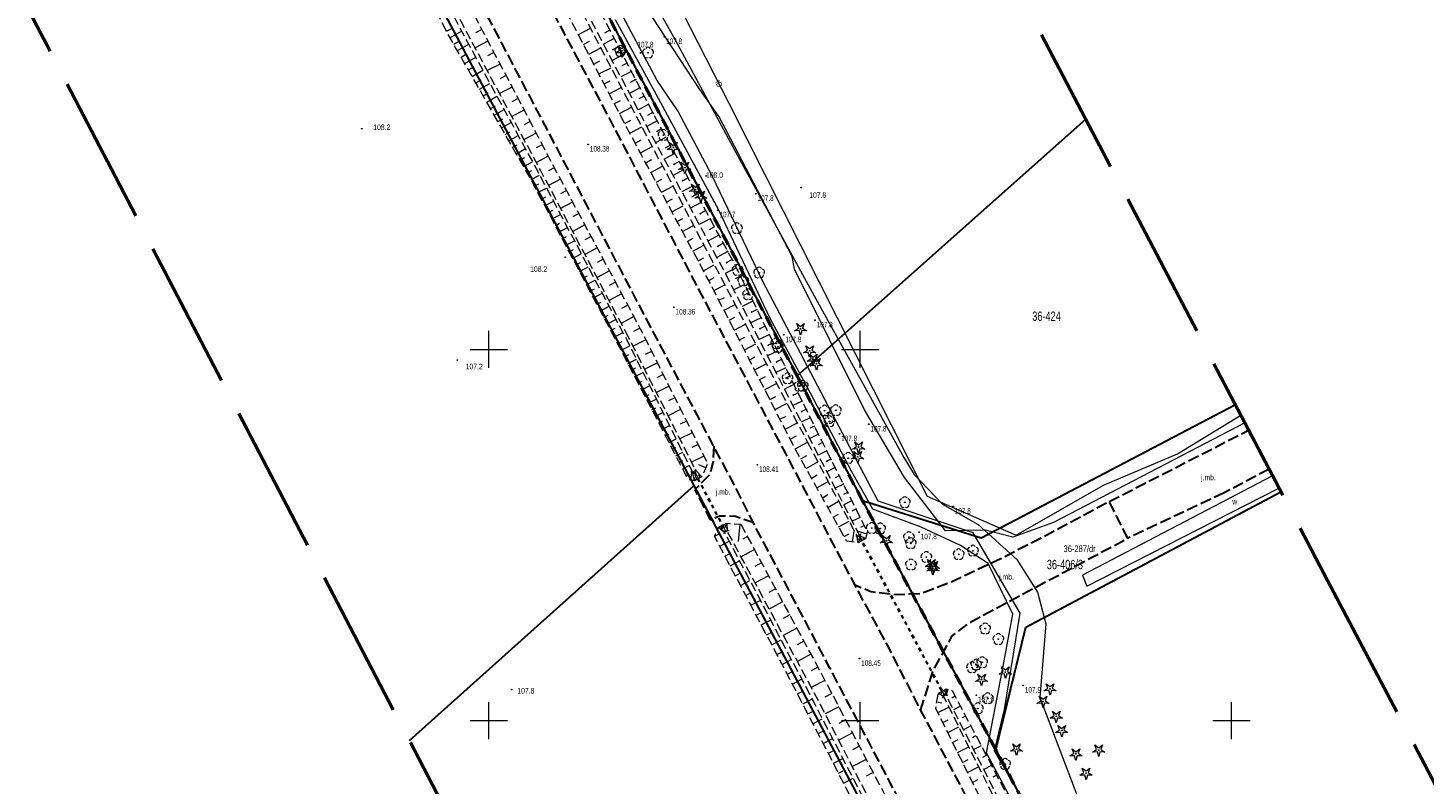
# Model space of a CAD drawing. Header units: metres. Extents: x 7529521 to 7531797, y 5723878 to 5728074.
# Tile 17 of 90: x 7531038 to 7531226, y 5725041 to 5725143. Entities that reach past the tile are written whole.
import ezdxf
from ezdxf.enums import TextEntityAlignment as Align

# ---------------------------------------------------------------- set-up
doc = ezdxf.new("R2010")
doc.units = ezdxf.units.M
for name, pattern in [('2_KTJZ01', [2, 1.5, -0.5]), ('2_PTRW02', [0]), ('4_SUPE_01', [0]), ('4_SUPT_01', [0]), ('GAO', [2.5, 1.5, -1]), ('GDE', [0]), ('GUZ', [1, 0.5, -0.5]), ('L_0_05', [1.75, 1.25, -0.5]), ('L_0_06', [2, 1.5, -0.5]), ('L_0_09', [2.5, 2, -0.5]), ('L_0_7E', [1, 0.5, -0.5])]:
    doc.linetypes.add(name, pattern=pattern)
doc.layers.get('0').update_dxf_attribs({"color": 252})
for name, color, linetype, lineweight in [('Dzialki', 80, 'GDE', 30), ('jezdnia', 252, 'L_0_06', 18), ('k', 252, 'Continuous', 18), ('KTJZ_L_0', 251, '2_KTJZ01', 30), ('Numery_dzialek', 80, 'Continuous', 30), ('Numery_uzytkow', 252, 'Continuous', 9), ('opis', 252, 'Continuous', 18), ('przepust', 252, 'L_0_7E', 35), ('PTRW_E_T_0', 252, 'Continuous', 15), ('PTRW_L_1', 252, 'Continuous', 18), ('RTPW_T_0', 252, 'Continuous', 15), ('skarpa nieumocniona', 252, 'L_0_05', 18), ('skarpa umocniona', 252, 'Continuous', 18), ('skarpa_nieumocniona', 252, 'L_0_05', 18), ('SUPE_L_1', 240, '4_SUPE_01', 18), ('SUPT_E_T_0', 30, 'Continuous', 15), ('SUPT_L_0', 30, '4_SUPT_01', 18), ('Uzytki', 252, 'GUZ', 18), ('wysokosci_naturalne', 7, 'Continuous', 18), ('wysokosci_sztuczne', 7, 'Continuous', 18)]:
    doc.layers.add(name, color=color, linetype=linetype, lineweight=lineweight)
doc.layers.add('EPGPO_L_0', color=7, linetype='GAO', lineweight=50, true_color=0x940094)
doc.layers.add('zakres', color=7, linetype='L_0_09', lineweight=50, true_color=0xff05ff)
doc.styles.get("Standard").update_dxf_attribs({"font": 'arial.ttf'})

# ---------------------------------------------------------------- blocks, each defined once
blk = doc.blocks.new('2_RTPW01')
at = {"linetype": 'Continuous'}
blk.add_circle((0, 0), 0.045, dxfattribs=at)
blk = doc.blocks.new('L_0_7E_1')
at = {"color": 0, "linetype": 'Continuous', "lineweight": 13, "flags": 128}
for points in [[(0, 0), (-0.53, 0.85)], [(0, 0), (-0.53, -0.85)]]:
    blk.add_lwpolyline(points, dxfattribs=at)
blk = doc.blocks.new('L_0_7E_2')
at = {"color": 0, "linetype": 'Continuous', "lineweight": 13, "flags": 128}
for points in [[(0, 0), (-0.53, 0.85)], [(0, 0), (-0.53, -0.85)]]:
    blk.add_lwpolyline(points, dxfattribs=at)
blk = doc.blocks.new('OBOP02_01')
at = {"linetype": 'Continuous', "lineweight": 18}
blk.add_hatch(color=0, dxfattribs=at).paths.add_polyline_path([(0, -0.1, 1), (0, 0.1, 1)])
at = {"color": 0, "linetype": 'Continuous', "lineweight": 18}
blk.add_circle((0, 0), 0.1, dxfattribs=at)
for centre, radius, start, end in [((-0.77, 0.25), 0.7, 101.6336, 222.6627), ((0, 0.8), 0.7, 29.8459, 150.1541), ((0.77, 0.25), 0.7, 317.3373, 78.3664), ((-0.46, -0.64), 0.71, 174.3693, 292.5572), ((0.46, -0.64), 0.71, 247.4428, 5.6307)]:
    blk.add_arc(centre, radius, start, end, dxfattribs=at)
blk = doc.blocks.new('OBOP01_01')
at = {"linetype": 'Continuous', "lineweight": 18}
blk.add_hatch(color=0, dxfattribs=at).paths.add_polyline_path([(0, -0.1, 1), (0, 0.1, 1)])
at = {"color": 0, "linetype": 'Continuous', "lineweight": 18, "flags": 128}
blk.add_lwpolyline([(0, -1.74), (-0.35, -0.48), (-1.65, -0.54), (-0.57, 0.18), (-1.02, 1.4), (0, 0.6), (1.02, 1.4), (0.57, 0.18), (1.65, -0.54), (0.35, -0.48), (0, -1.74)], dxfattribs=at)
at = {"color": 0, "linetype": 'Continuous', "lineweight": 18}
blk.add_circle((0, 0), 0.1, dxfattribs=at)
blk = doc.blocks.new('RTPW01')
at = {"linetype": 'Continuous', "lineweight": 13}
blk.add_hatch(color=0, dxfattribs=at).paths.add_polyline_path([(0, -0.09, 1), (0, 0.09, 1)])
at = {"color": 0, "linetype": 'Continuous', "lineweight": 13}
blk.add_circle((0, 0), 0.0906, dxfattribs=at)
blk = doc.blocks.new('RTPW02')
at = {"linetype": 'Continuous', "lineweight": 13}
blk.add_hatch(color=0, dxfattribs=at).paths.add_polyline_path([(0, -0.09, 1), (0, 0.09, 1)])
at = {"color": 0, "linetype": 'Continuous', "lineweight": 13}
blk.add_circle((0, 0), 0.0906, dxfattribs=at)

msp = doc.modelspace()

# ---------------------------------------------------------------- linework, layer by layer
for p in [(7531116.3, 5725142.98), (7531116.73, 5725140.38), (7531118.61, 5725138.54), (7531119.19, 5725137.43), (7531119.76, 5725136.33), (7531120.34, 5725135.22), (7531121.5, 5725133), (7531122.07, 5725131.89), (7531122.13, 5725131.78), (7531124.93, 5725124.91), (7531126.11, 5725122.7), (7531128.48, 5725118.3), (7531130.84, 5725113.9), (7531131.59, 5725114.3), (7531132.03, 5725111.69), (7531132.18, 5725113.2), (7531135.39, 5725105.03), (7531136.66, 5725104.26), (7531136.51, 5725102.79), (7531137.63, 5725100.56), (7531138.75, 5725098.32), (7531141, 5725093.85), (7531142.18, 5725093.04), (7531142.12, 5725091.62), (7531142.73, 5725091.92), (7531144.77, 5725087.78), (7531144.94, 5725087.44), (7531145.5, 5725086.32), (7531146.06, 5725085.2), (7531145.49, 5725084.92), (7531146.62, 5725084.09), (7531147.18, 5725082.97), (7531147.74, 5725081.85), (7531148.3, 5725080.73), (7531148.87, 5725079.62), (7531149.43, 5725078.5)]:
    msp.add_point(p)
at = {"layer": 'Dzialki'}
for p, q in [((7531064.69, 5725242.91), (7531141.5, 5725096.43)), ((7531127.66, 5725081.67), (7531047.24, 5725233.76)), ((7531180.37, 5725131.02), (7531141.5, 5725096.43)), ((7531141.5, 5725096.43), (7531150.32, 5725079.6)), ((7531200.51, 5725092.55), (7531166.31, 5725074.58)), ((7531089.31, 5725047.32), (7531127.66, 5725081.67)), ((7531200.05, 5724944.61), (7531127.66, 5725081.67)), ((7531166.31, 5725074.58), (7531150.32, 5725079.6)), ((7531150.32, 5725079.6), (7531168.27, 5725046.09)), ((7531172.29, 5725062.58), (7531206.65, 5725080.82)), ((7531168.27, 5725046.09), (7531172.29, 5725062.58)), ((7531168.27, 5725046.09), (7531361.93, 5724678.8))]:
    msp.add_line(p, q, dxfattribs=at)
at = {"layer": 'EPGPO_L_0', "linetype": 'GAO'}
for p, q in [((7531141.5, 5725096.43), (7530897.51, 5725561.74)), ((7531150.32, 5725079.6), (7531141.5, 5725096.43)), ((7531168.27, 5725046.09), (7531150.32, 5725079.6)), ((7531361.93, 5724678.8), (7531168.27, 5725046.09))]:
    msp.add_line(p, q, dxfattribs=at)
at = {"layer": 'jezdnia', "color": 251, "lineweight": 30, "flags": 128}
for points in [[(7531255.05, 5724849.82), (7531250.42, 5724858.49), (7531238.94, 5724880.34), (7531226.79, 5724903.52), (7531215.36, 5724925.25), (7531204.31, 5724946.21), (7531192.02, 5724969.44), (7531180.18, 5724992.04), (7531168.3, 5725014.67), (7531158.51, 5725033.14), (7531145.93, 5725057.08), (7531135.58, 5725076.72), (7531132.73, 5725082.39), (7531130.28, 5725086.95), (7531121.5, 5725103.58), (7531109.92, 5725125.69), (7531099.06, 5725146.38), (7531086.59, 5725170.13), (7531075.31, 5725191.64), (7531063.07, 5725214.86), (7531048.73, 5725242.12), (7531035.91, 5725266.32), (7531022.21, 5725292.28), (7531010.79, 5725314.05), (7530999.01, 5725336.36), (7530986.02, 5725361.03), (7530974.32, 5725383.28), (7530963.64, 5725403.51), (7530951.6, 5725426.36), (7530935.95, 5725456.07), (7530927.31, 5725472.4), (7530915.33, 5725495.11), (7530899.43, 5725525.2), (7530886.85, 5725549.14), (7530883.25, 5725555.9), (7530873.45, 5725574.47)], [(7530883.02, 5725573.55), (7530889.55, 5725560.98), (7530893.68, 5725553.2), (7530906.5, 5725528.93), (7530922, 5725499.57), (7530934.25, 5725476.39), (7530943.12, 5725459.66), (7530958.76, 5725430.02), (7530970.59, 5725407.51), (7530981.39, 5725386.98), (7530993.12, 5725364.8), (7531006.18, 5725339.97), (7531018.01, 5725317.55), (7531029.54, 5725295.72), (7531042.9, 5725270.35), (7531055.75, 5725245.83), (7531070.32, 5725218.35), (7531082.24, 5725195.73), (7531093.92, 5725173.38), (7531105.84, 5725150.67), (7531117.04, 5725129.53), (7531128.29, 5725107.99), (7531139.89, 5725086.05), (7531149.27, 5725068.23), (7531153.62, 5725060.18), (7531158.14, 5725051.38), (7531165.6, 5725037.2), (7531175.41, 5725018.6), (7531187.35, 5724995.74), (7531199.26, 5724973.12), (7531211.84, 5724949.3), (7531222.57, 5724928.86), (7531233.84, 5724907.4), (7531246.09, 5724884.1), (7531257.76, 5724861.91), (7531262.24, 5724853.44)], [(7531130.28, 5725086.95), (7531130.21, 5725084.91), (7531129.76, 5725083.12), (7531127.73, 5725081.12), (7531129.78, 5725077.06), (7531131.08, 5725077.6), (7531133.21, 5725077.54), (7531135.58, 5725076.72)], [(7531158.14, 5725051.38), (7531159.78, 5725056.61), (7531162.37, 5725061.41), (7531164.84, 5725063.28), (7531175.27, 5725068.84), (7531186.03, 5725074.57), (7531183.54, 5725079.51), (7531175.95, 5725075.42), (7531169.18, 5725071.92), (7531162.18, 5725068.61), (7531158.1, 5725067.08), (7531154.49, 5725066.96), (7531151.44, 5725067.36), (7531149.27, 5725068.23)]]:
    msp.add_lwpolyline(points, dxfattribs=at)
at = {"layer": 'k', "linetype": 'Continuous', "lineweight": 18, "flags": 128}
for points in [[(7531100, 5725097.5), (7531100, 5725102.5)], [(7531150, 5725097.5), (7531150, 5725102.5)], [(7531097.5, 5725100), (7531102.5, 5725100)], [(7531147.5, 5725100), (7531152.5, 5725100)], [(7531100, 5725047.5), (7531100, 5725052.5)], [(7531150, 5725047.5), (7531150, 5725052.5)], [(7531200, 5725047.5), (7531200, 5725052.5)], [(7531097.5, 5725050), (7531102.5, 5725050)], [(7531147.5, 5725050), (7531152.5, 5725050)], [(7531197.5, 5725050), (7531202.5, 5725050)]]:
    msp.add_lwpolyline(points, dxfattribs=at)
at = {"layer": 'KTJZ_L_0', "linetype": '2_KTJZ01'}
for p, q in [((7531183.54, 5725079.51), (7531202.3, 5725089.12)), ((7531205.05, 5725083.88), (7531199.01, 5725080.67)), ((7531199.01, 5725080.67), (7531186.03, 5725074.57))]:
    msp.add_line(p, q, dxfattribs=at)
at = {"layer": 'przepust', "color": 24, "lineweight": 35, "flags": 128}
for points in [[(7531127.68, 5725083.47), (7531131.84, 5725075.59)], [(7531149.9, 5725074.79), (7531161.3, 5725053.46)]]:
    msp.add_lwpolyline(points, dxfattribs=at)
at = {"layer": 'PTRW_L_1', "linetype": '2_PTRW02', "lineweight": 0}
for p, q in [((7531205.52, 5725082.98), (7531179.91, 5725069.61)), ((7531180.5, 5725068.09), (7531206.38, 5725081.33)), ((7531179.91, 5725069.61), (7531180.5, 5725068.09))]:
    msp.add_line(p, q, dxfattribs=at)
at = {"layer": 'skarpa nieumocniona', "color": 252, "lineweight": 18, "flags": 128}
for points in [[(7531142.9, 5725087.52), (7531149.55, 5725074.88), (7531149.71, 5725073.97), (7531148.16, 5725074.19), (7531141.2, 5725086.69), (7531129.87, 5725108.78), (7531118.46, 5725130.11), (7531107.39, 5725151.39), (7531095.36, 5725174.01), (7531083.61, 5725196.49), (7531071.56, 5725218.8), (7531057.01, 5725246.72), (7531044.19, 5725271.11), (7531030.97, 5725296.42), (7531019.37, 5725318.31), (7531007.54, 5725340.71), (7530994.47, 5725365.47), (7530982.58, 5725387.65), (7530971.81, 5725408.22), (7530959.96, 5725430.76), (7530944.54, 5725460.14), (7530935.92, 5725477.07), (7530923.1, 5725500.31), (7530908, 5725529.49), (7530894.76, 5725553.95), (7530894.48, 5725556.46), (7530909.53, 5725530.24), (7530924.66, 5725501.51), (7530937.16, 5725477.99), (7530945.97, 5725460.9), (7530961.56, 5725431.31), (7530973.28, 5725408.88), (7530984.31, 5725388.08), (7530995.72, 5725366.21), (7531009.02, 5725341.1), (7531020.55, 5725319), (7531032.49, 5725296.85), (7531045.48, 5725272.05), (7531058.53, 5725247.22), (7531073.23, 5725219.7), (7531085.04, 5725197.57), (7531096.74, 5725175), (7531108.78, 5725152.72), (7531120.1, 5725130.93), (7531131.21, 5725109.76)], [(7531118.84, 5725101.57), (7531106.95, 5725124.15), (7531096.27, 5725144.14), (7531083.57, 5725168.78), (7531072.32, 5725190.08), (7531060.11, 5725213.48), (7531045.58, 5725240.81), (7531033.23, 5725264.88), (7531019.36, 5725291.08), (7531008.14, 5725312.48), (7530996.07, 5725334.95), (7530983.35, 5725359.51), (7530971.11, 5725382.13), (7530960.79, 5725402.2), (7530948.62, 5725425.04), (7530933, 5725454.02), (7530924.39, 5725470.92), (7530912.38, 5725493.43), (7530896.44, 5725523.52), (7530888.04, 5725539.68), (7530881.89, 5725553.8), (7530898.37, 5725524.67), (7530914, 5725494.15), (7530925.74, 5725471.72), (7530934.62, 5725455.05), (7530950.39, 5725425.77), (7530962.26, 5725402.94), (7530973.04, 5725382.81), (7530984.91, 5725360.53), (7530997.78, 5725335.83), (7531009.42, 5725313.41), (7531020.85, 5725291.72), (7531034.61, 5725265.69), (7531047.41, 5725241.54), (7531061.72, 5725214.27), (7531073.99, 5725190.92), (7531085.25, 5725169.51), (7531097.76, 5725145.59), (7531108.48, 5725125.09), (7531120.4, 5725102.78), (7531129.46, 5725084.64), (7531128.69, 5725082.83), (7531127.85, 5725083.74)], [(7530941.35, 5725437.59), (7530948.18, 5725424.72), (7530960.35, 5725402.03), (7530970.62, 5725381.85), (7530982.98, 5725359.4), (7530995.73, 5725334.71), (7531007.56, 5725312.28), (7531018.87, 5725290.66), (7531032.72, 5725264.69), (7531045.05, 5725240.38), (7531059.47, 5725213.29), (7531071.93, 5725189.84), (7531083.15, 5725168.66), (7531095.83, 5725143.79), (7531106.59, 5725123.96), (7531118.57, 5725101.3), (7531127.47, 5725083.39), (7531127.7, 5725082.31), (7531126.86, 5725082.43), (7531117.55, 5725100.41), (7531105.64, 5725122.96), (7531094.37, 5725142.68), (7531081.91, 5725168.02), (7531070.58, 5725189.02), (7531058.05, 5725212.85), (7531043.9, 5725240.35), (7531031.96, 5725263.94), (7531017.36, 5725290.42), (7531006.66, 5725311.85), (7530994.58, 5725334.17), (7530982.04, 5725359.14), (7530969.51, 5725381.62), (7530959.52, 5725401.71), (7530947.07, 5725424.43), (7530943.36, 5725431.3)], [(7531130.92, 5725076.06), (7531131.73, 5725075.38), (7531142.51, 5725054.85), (7531154.81, 5725031.13), (7531164.85, 5725012.82), (7531176.5, 5724990.11), (7531188.63, 5724967.38), (7531200.83, 5724944.27), (7531211.96, 5724923.09), (7531223.39, 5724901.5), (7531235.42, 5724878.16), (7531246.99, 5724856.57), (7531251.43, 5724847.97), (7531249.88, 5724847.07), (7531246.54, 5724854.83), (7531233.87, 5724877.29), (7531221.53, 5724900.93), (7531210.64, 5724922.44), (7531199.29, 5724943.66), (7531186.93, 5724966.4), (7531174.89, 5724989.73), (7531163.48, 5725012.06), (7531153.49, 5725030.5), (7531141.2, 5725054.33), (7531130.39, 5725074.83)], [(7531133.92, 5725076.44), (7531144.78, 5725056.32), (7531157.28, 5725032.46), (7531166.91, 5725014.06), (7531179.1, 5724991.45), (7531190.62, 5724968.9), (7531202.94, 5724945.69), (7531213.82, 5724924.6), (7531225.54, 5724902.84), (7531237.73, 5724879.81), (7531249.04, 5724857.81), (7531253.72, 5724849.22), (7531251.92, 5724848.18), (7531247.37, 5724856.91), (7531235.81, 5724878.54), (7531223.83, 5724901.79), (7531212.57, 5724923.34), (7531201.43, 5724944.61), (7531189.07, 5724967.52), (7531176.87, 5724990.33), (7531165.44, 5725012.99), (7531155.33, 5725031.52), (7531143.06, 5725055.18), (7531132.11, 5725075.5), (7531132.05, 5725076.6)], [(7531265.35, 5724854.67), (7531263.88, 5724853.83), (7531259.01, 5724862.85), (7531247.51, 5724884.88), (7531235.21, 5724908.21), (7531224.12, 5724929.62), (7531213.15, 5724949.98), (7531200.73, 5724973.91), (7531188.83, 5724996.41), (7531176.89, 5725019.33), (7531166.91, 5725038.07), (7531160.18, 5725051.64), (7531160.51, 5725053.67), (7531161.21, 5725053.29), (7531168.42, 5725038.81), (7531178.15, 5725020.06), (7531190.22, 5724997.07), (7531202.08, 5724974.67), (7531214.85, 5724950.61), (7531225.69, 5724930.33), (7531236.84, 5724908.93), (7531248.89, 5724885.69), (7531260.71, 5724863.28)], [(7531249.29, 5724885.87), (7531237.17, 5724909.26), (7531226.34, 5724930.49), (7531215.21, 5724950.84), (7531202.4, 5724974.91), (7531190.57, 5724997.38), (7531178.64, 5725020.21), (7531168.88, 5725039.01), (7531161.52, 5725053.51), (7531161.58, 5725054.28), (7531162.4, 5725054.04), (7531170.11, 5725039.34), (7531180, 5725021.06), (7531191.78, 5724997.95), (7531204.13, 5724975.79), (7531216.02, 5724951.5), (7531229.01, 5724931.16), (7531238.48, 5724909.91), (7531250.27, 5724886.42), (7531263.26, 5724864.62), (7531267.5, 5724855.21), (7531265.79, 5724854.81), (7531261.76, 5724863.8)]]:
    msp.add_lwpolyline(points, close=True, dxfattribs=at)
at = {"layer": 'skarpa nieumocniona', "color": 252, "linetype": 'Continuous', "lineweight": 18, "flags": 128}
for points in [[(7531094.29, 5725142.85), (7531095.1, 5725143.25)], [(7531094.77, 5725141.98), (7531096.33, 5725142.87)], [(7531095.27, 5725141.11), (7531096.04, 5725141.55)], [(7531099.88, 5725141.53), (7531098.15, 5725140.62)], [(7531099.07, 5725143.08), (7531098.2, 5725142.62)], [(7531112.06, 5725142.41), (7531113.7, 5725143.26)], [(7531112.75, 5725141.08), (7531113.57, 5725141.51)], [(7531095.77, 5725140.24), (7531097.29, 5725141.11)], [(7531096.26, 5725139.37), (7531097.01, 5725139.8)], [(7531100.69, 5725139.98), (7531099.84, 5725139.53)], [(7531113.45, 5725139.75), (7531115.08, 5725140.6)], [(7531096.76, 5725138.5), (7531098.24, 5725139.35)], [(7531097.26, 5725137.64), (7531097.99, 5725138.05)], [(7531101.51, 5725138.43), (7531099.8, 5725137.54)], [(7531114.14, 5725138.42), (7531114.95, 5725138.84)], [(7531114.83, 5725137.09), (7531116.46, 5725137.94)], [(7531097.75, 5725136.77), (7531099.19, 5725137.59)], [(7531098.25, 5725135.9), (7531098.96, 5725136.31)], [(7531102.32, 5725136.88), (7531101.47, 5725136.43)], [(7531115.53, 5725135.76), (7531116.34, 5725136.18)], [(7531098.74, 5725135.03), (7531100.15, 5725135.83)], [(7531099.24, 5725134.16), (7531099.93, 5725134.56)], [(7531099.74, 5725133.29), (7531101.1, 5725134.08)], [(7531103.13, 5725135.33), (7531101.45, 5725134.45)], [(7531116.22, 5725134.43), (7531117.84, 5725135.27)], [(7531100.23, 5725132.43), (7531100.91, 5725132.81)], [(7531100.73, 5725131.56), (7531102.06, 5725132.32)], [(7531104.75, 5725132.22), (7531103.1, 5725131.36)], [(7531103.94, 5725133.77), (7531103.11, 5725133.34)], [(7531116.91, 5725133.1), (7531117.72, 5725133.52)], [(7531117.6, 5725131.77), (7531119.23, 5725132.61)], [(7531101.23, 5725130.69), (7531101.88, 5725131.06)], [(7531101.72, 5725129.82), (7531103.01, 5725130.56)], [(7531105.56, 5725130.67), (7531104.74, 5725130.25)], [(7531118.3, 5725130.44), (7531119.11, 5725130.86)], [(7531102.22, 5725128.95), (7531102.85, 5725129.32)], [(7531102.71, 5725128.09), (7531103.97, 5725128.8)], [(7531106.37, 5725129.12), (7531104.75, 5725128.27)], [(7531119, 5725129.11), (7531120.6, 5725129.97)], [(7531103.21, 5725127.22), (7531103.83, 5725127.57)], [(7531103.71, 5725126.35), (7531104.92, 5725127.04)], [(7531107.18, 5725127.57), (7531106.38, 5725127.15)], [(7531119.71, 5725127.79), (7531120.5, 5725128.22)], [(7531120.41, 5725126.47), (7531122, 5725127.31)], [(7531104.2, 5725125.48), (7531104.8, 5725125.82)], [(7531104.7, 5725124.61), (7531105.87, 5725125.28)], [(7531107.99, 5725126.02), (7531106.4, 5725125.19)], [(7531121.12, 5725125.14), (7531121.91, 5725125.56)], [(7531121.83, 5725123.82), (7531123.39, 5725124.66)], [(7531105.2, 5725123.74), (7531105.77, 5725124.07)], [(7531105.69, 5725122.87), (7531106.84, 5725123.48)], [(7531108.81, 5725124.47), (7531108.02, 5725124.05)], [(7531109.64, 5725122.93), (7531108.04, 5725122.08)], [(7531122.54, 5725122.5), (7531123.31, 5725122.91)], [(7531106.16, 5725121.99), (7531106.73, 5725122.3)], [(7531106.62, 5725121.11), (7531107.78, 5725121.72)], [(7531110.46, 5725121.39), (7531109.66, 5725120.96)], [(7531123.24, 5725121.18), (7531124.79, 5725122)], [(7531107.09, 5725120.22), (7531107.67, 5725120.53)], [(7531107.56, 5725119.34), (7531108.71, 5725119.95)], [(7531111.29, 5725119.84), (7531109.67, 5725118.98)], [(7531123.95, 5725119.85), (7531124.72, 5725120.26)], [(7531124.66, 5725118.53), (7531126.18, 5725119.34)], [(7531108.02, 5725118.45), (7531108.6, 5725118.76)], [(7531108.49, 5725117.57), (7531109.65, 5725118.18)], [(7531112.11, 5725118.3), (7531111.3, 5725117.87)], [(7531125.37, 5725117.21), (7531126.12, 5725117.61)], [(7531108.96, 5725116.68), (7531109.54, 5725116.99)], [(7531109.42, 5725115.8), (7531110.58, 5725116.41)], [(7531109.89, 5725114.92), (7531110.47, 5725115.22)], [(7531112.93, 5725116.76), (7531111.31, 5725115.89)], [(7531113.76, 5725115.21), (7531112.94, 5725114.77)], [(7531126.07, 5725115.88), (7531127.57, 5725116.69)], [(7531110.36, 5725114.03), (7531111.52, 5725114.64)], [(7531110.82, 5725113.15), (7531111.4, 5725113.45)], [(7531114.58, 5725113.67), (7531112.94, 5725112.79)], [(7531126.78, 5725114.56), (7531127.53, 5725114.96)], [(7531127.49, 5725113.24), (7531128.97, 5725114.03)], [(7531111.29, 5725112.26), (7531112.45, 5725112.88)], [(7531111.76, 5725111.38), (7531112.34, 5725111.68)], [(7531115.41, 5725112.13), (7531114.58, 5725111.68)], [(7531128.2, 5725111.92), (7531128.93, 5725112.31)], [(7531112.22, 5725110.49), (7531113.39, 5725111.11)], [(7531112.69, 5725109.61), (7531113.27, 5725109.92)], [(7531116.23, 5725110.58), (7531114.57, 5725109.69)], [(7531128.9, 5725110.59), (7531130.36, 5725111.37)], [(7531129.61, 5725109.27), (7531130.33, 5725109.66)], [(7531113.16, 5725108.72), (7531114.32, 5725109.34)], [(7531113.62, 5725107.84), (7531114.21, 5725108.15)], [(7531117.06, 5725109.04), (7531116.22, 5725108.59)], [(7531130.3, 5725107.94), (7531131.77, 5725108.69)], [(7531114.09, 5725106.96), (7531115.25, 5725107.57)], [(7531114.56, 5725106.07), (7531115.14, 5725106.38)], [(7531115.03, 5725105.19), (7531116.19, 5725105.8)], [(7531117.88, 5725107.5), (7531116.2, 5725106.6)], [(7531118.71, 5725105.95), (7531117.86, 5725105.5)], [(7531130.99, 5725106.61), (7531131.73, 5725106.99)], [(7531131.67, 5725105.27), (7531133.17, 5725106.04)], [(7531115.49, 5725104.3), (7531116.07, 5725104.61)], [(7531115.96, 5725103.42), (7531117.12, 5725104.03)], [(7531119.53, 5725104.41), (7531117.83, 5725103.5)], [(7531132.36, 5725103.94), (7531133.11, 5725104.32)], [(7531116.43, 5725102.53), (7531117.01, 5725102.84)], [(7531116.89, 5725101.65), (7531118.06, 5725102.27)], [(7531120.36, 5725102.86), (7531119.5, 5725102.41)], [(7531133.04, 5725102.6), (7531134.56, 5725103.38)], [(7531117.36, 5725100.77), (7531117.94, 5725101.07)], [(7531117.82, 5725099.88), (7531118.98, 5725100.48)], [(7531121.14, 5725101.3), (7531119.42, 5725100.44)], [(7531133.73, 5725101.27), (7531134.49, 5725101.66)], [(7531134.41, 5725099.93), (7531135.96, 5725100.73)], [(7531118.28, 5725098.99), (7531118.85, 5725099.29)], [(7531118.74, 5725098.1), (7531119.87, 5725098.69)], [(7531121.92, 5725099.73), (7531121.07, 5725099.31)], [(7531135.09, 5725098.6), (7531135.88, 5725099)], [(7531119.2, 5725097.22), (7531119.76, 5725097.5)], [(7531119.66, 5725096.33), (7531120.76, 5725096.9)], [(7531122.71, 5725098.17), (7531121, 5725097.32)], [(7531123.49, 5725096.6), (7531122.64, 5725096.18)], [(7531135.78, 5725097.26), (7531137.35, 5725098.07)], [(7531120.12, 5725095.44), (7531120.66, 5725095.72)], [(7531120.58, 5725094.55), (7531121.65, 5725095.1)], [(7531124.27, 5725095.04), (7531122.57, 5725094.19)], [(7531136.46, 5725095.93), (7531137.26, 5725096.34)], [(7531137.15, 5725094.59), (7531138.75, 5725095.42)], [(7531121.04, 5725093.66), (7531121.57, 5725093.94)], [(7531121.5, 5725092.78), (7531122.54, 5725093.31)], [(7531125.05, 5725093.47), (7531124.21, 5725093.05)], [(7531137.83, 5725093.26), (7531138.64, 5725093.67)], [(7531138.52, 5725091.92), (7531140.15, 5725092.76)], [(7531121.96, 5725091.89), (7531122.47, 5725092.15)], [(7531122.42, 5725091), (7531123.43, 5725091.52)], [(7531125.83, 5725091.91), (7531124.15, 5725091.07)], [(7531139.2, 5725090.59), (7531140.02, 5725091.01)], [(7531122.88, 5725090.11), (7531123.38, 5725090.37)], [(7531123.34, 5725089.22), (7531124.32, 5725089.73)], [(7531126.61, 5725090.34), (7531125.78, 5725089.92)], [(7531139.89, 5725089.25), (7531141.54, 5725090.1)], [(7531123.8, 5725088.34), (7531124.28, 5725088.59)], [(7531124.26, 5725087.45), (7531125.21, 5725087.94)], [(7531127.4, 5725088.77), (7531125.73, 5725087.94)], [(7531128.18, 5725087.21), (7531127.35, 5725086.8)], [(7531140.57, 5725087.92), (7531141.41, 5725088.35)], [(7531141.26, 5725086.59), (7531142.91, 5725087.51)], [(7531124.72, 5725086.56), (7531125.19, 5725086.8)], [(7531125.18, 5725085.67), (7531126.1, 5725086.15)], [(7531128.96, 5725085.64), (7531127.37, 5725084.85)], [(7531141.99, 5725085.28), (7531142.8, 5725085.73)], [(7531125.64, 5725084.78), (7531126.09, 5725085.02)], [(7531126.1, 5725083.9), (7531126.99, 5725084.36)], [(7531127.2, 5725082.38), (7531127.35, 5725083.42)], [(7531129.21, 5725084.06), (7531128.29, 5725084.46)], [(7531142.72, 5725083.97), (7531144.31, 5725084.85)], [(7531126.56, 5725083.01), (7531126.95, 5725083.21)], [(7531143.45, 5725082.66), (7531144.23, 5725083.09)], [(7531144.18, 5725081.34), (7531145.7, 5725082.19)], [(7531144.91, 5725080.03), (7531145.65, 5725080.45)], [(7531145.64, 5725078.72), (7531147.1, 5725079.54)], [(7531146.37, 5725077.41), (7531147.08, 5725077.81)], [(7531133.79, 5725076.45), (7531133.59, 5725074.13)], [(7531147.1, 5725076.1), (7531148.5, 5725076.88)], [(7531130.39, 5725074.83), (7531131, 5725075.15)], [(7531131.09, 5725073.5), (7531132.36, 5725074.17)], [(7531134.81, 5725074.79), (7531134.2, 5725074.46)], [(7531147.83, 5725074.79), (7531148.5, 5725075.17)], [(7531148.96, 5725074.08), (7531149.17, 5725075.54)], [(7531131.79, 5725072.17), (7531132.43, 5725072.51)], [(7531135.76, 5725073.03), (7531133.96, 5725072.06)], [(7531132.49, 5725070.85), (7531133.76, 5725071.51)], [(7531136.71, 5725071.27), (7531135.81, 5725070.78)], [(7531133.19, 5725069.52), (7531133.82, 5725069.85)], [(7531133.89, 5725068.19), (7531135.15, 5725068.86)], [(7531137.66, 5725069.51), (7531135.86, 5725068.54)], [(7531134.59, 5725066.87), (7531135.22, 5725067.2)], [(7531138.61, 5725067.75), (7531137.71, 5725067.26)], [(7531135.29, 5725065.54), (7531136.55, 5725066.2)], [(7531135.99, 5725064.21), (7531136.62, 5725064.54)], [(7531139.56, 5725065.99), (7531137.76, 5725065.01)], [(7531136.69, 5725062.89), (7531137.94, 5725063.55)], [(7531140.51, 5725064.23), (7531139.61, 5725063.74)], [(7531137.39, 5725061.56), (7531138.01, 5725061.89)], [(7531138.09, 5725060.23), (7531139.33, 5725060.89)], [(7531141.46, 5725062.47), (7531139.65, 5725061.49)], [(7531142.41, 5725060.71), (7531141.51, 5725060.22)], [(7531138.79, 5725058.9), (7531139.41, 5725059.23)], [(7531143.36, 5725058.95), (7531141.55, 5725057.97)], [(7531139.48, 5725057.58), (7531140.73, 5725058.23)], [(7531144.31, 5725057.19), (7531143.41, 5725056.7)], [(7531140.18, 5725056.25), (7531140.81, 5725056.58)], [(7531140.88, 5725054.92), (7531142.12, 5725055.58)], [(7531145.25, 5725055.42), (7531143.42, 5725054.47)], [(7531141.58, 5725053.59), (7531142.2, 5725053.92)], [(7531146.18, 5725053.65), (7531145.26, 5725053.17)], [(7531161.79, 5725054.22), (7531161.56, 5725053.42)], [(7531162.8, 5725053.28), (7531162.34, 5725053.03)], [(7531142.26, 5725052.26), (7531143.51, 5725052.91)], [(7531147.11, 5725051.88), (7531145.27, 5725050.92)], [(7531160.32, 5725052.52), (7531161.01, 5725052.41)], [(7531160.45, 5725051.1), (7531161.93, 5725051.83)], [(7531163.5, 5725051.95), (7531162.56, 5725051.45)], [(7531142.95, 5725050.93), (7531143.58, 5725051.25)], [(7531143.64, 5725049.59), (7531144.9, 5725050.24)], [(7531148.04, 5725050.11), (7531147.11, 5725049.63)], [(7531161.11, 5725049.75), (7531161.86, 5725050.12)], [(7531164.2, 5725050.62), (7531163.72, 5725050.37)], [(7531144.33, 5725048.26), (7531144.96, 5725048.59)], [(7531145.01, 5725046.93), (7531146.28, 5725047.58)], [(7531148.96, 5725048.34), (7531147.11, 5725047.37)], [(7531161.78, 5725048.41), (7531163.27, 5725049.15)], [(7531164.89, 5725049.29), (7531163.92, 5725048.78)], [(7531165.59, 5725047.96), (7531165.1, 5725047.7)], [(7531145.7, 5725045.59), (7531146.33, 5725045.92)], [(7531149.89, 5725046.57), (7531148.96, 5725046.08)], [(7531162.45, 5725047.07), (7531163.19, 5725047.44)], [(7531163.11, 5725045.72), (7531164.61, 5725046.46)], [(7531166.29, 5725046.63), (7531165.28, 5725046.1)], [(7531146.39, 5725044.26), (7531147.66, 5725044.92)], [(7531150.82, 5725044.79), (7531148.95, 5725043.82)], [(7531163.78, 5725044.38), (7531164.53, 5725044.75)], [(7531164.44, 5725043.03), (7531165.95, 5725043.78)], [(7531166.98, 5725045.3), (7531166.47, 5725045.04)], [(7531167.68, 5725043.98), (7531166.64, 5725043.43)], [(7531147.08, 5725042.93), (7531147.71, 5725043.26)], [(7531147.76, 5725041.6), (7531149.04, 5725042.25)], [(7531151.75, 5725043.02), (7531150.81, 5725042.53)], [(7531165.11, 5725041.69), (7531165.86, 5725042.06)], [(7531168.38, 5725042.65), (7531167.85, 5725042.37)]]:
    msp.add_lwpolyline(points, dxfattribs=at)
at = {"layer": 'skarpa umocniona', "linetype": 'Continuous', "lineweight": 18, "flags": 128}
for points in [[(7531128.69, 5725082.83), (7531127.7, 5725082.31), (7531127.47, 5725083.39), (7531127.85, 5725083.74)], [(7531132.11, 5725075.5), (7531131.73, 5725075.38), (7531130.92, 5725076.06), (7531132.05, 5725076.6)], [(7531150.74, 5725074.53), (7531149.71, 5725073.97), (7531149.55, 5725074.88), (7531149.91, 5725074.93)], [(7531161.52, 5725053.51), (7531161.21, 5725053.29), (7531160.51, 5725053.67), (7531161.58, 5725054.28)]]:
    msp.add_lwpolyline(points, close=True, dxfattribs=at)
for points in [[(7531128.25, 5725082.6), (7531127.72, 5725083.62)], [(7531127.81, 5725082.37), (7531127.61, 5725082.76)], [(7531128.03, 5725082.49), (7531127.78, 5725082.96)], [(7531128.47, 5725082.72), (7531128.26, 5725083.12)], [(7531131.03, 5725076.11), (7531131.15, 5725075.86)], [(7531131.26, 5725076.22), (7531131.44, 5725075.84)], [(7531131.48, 5725076.33), (7531131.91, 5725075.44)], [(7531131.71, 5725076.44), (7531131.9, 5725076.03)], [(7531131.93, 5725076.55), (7531132.06, 5725076.28)], [(7531149.82, 5725074.03), (7531149.64, 5725074.35)], [(7531150.04, 5725074.15), (7531149.84, 5725074.52)], [(7531150.26, 5725074.27), (7531149.9, 5725074.93)], [(7531150.47, 5725074.39), (7531150.38, 5725074.57)], [(7531150.69, 5725074.51), (7531150.66, 5725074.57)], [(7531160.6, 5725053.72), (7531160.68, 5725053.57)], [(7531160.82, 5725053.84), (7531160.96, 5725053.59)], [(7531161.03, 5725053.97), (7531161.36, 5725053.4)], [(7531161.25, 5725054.09), (7531161.39, 5725053.85)], [(7531161.47, 5725054.22), (7531161.56, 5725054.06)]]:
    msp.add_lwpolyline(points, dxfattribs=at)
at = {"layer": 'skarpa_nieumocniona', "lineweight": 18, "flags": 128}
msp.add_lwpolyline([(7530946.64, 5725461.68), (7530962.33, 5725431.68), (7530973.81, 5725409.26), (7530984.94, 5725388.5), (7530996.24, 5725366.45), (7531009.39, 5725341.33), (7531021.19, 5725319.25), (7531033.39, 5725297.4), (7531046.08, 5725272.31), (7531059.06, 5725247.61), (7531073.73, 5725219.84), (7531085.46, 5725197.91), (7531097.22, 5725175.05), (7531109.22, 5725152.91), (7531120.72, 5725131.06), (7531131.8, 5725110.3), (7531143.4, 5725087.6), (7531149.91, 5725074.93), (7531150.74, 5725074.53), (7531150.99, 5725075.38), (7531144.77, 5725087.78), (7531133.09, 5725111.52), (7531122.13, 5725131.78), (7531110.26, 5725154.58), (7531098.47, 5725175.66), (7531086.57, 5725198.56), (7531074.62, 5725220.43), (7531060.78, 5725248.11), (7531047.99, 5725273.24), (7531034.72, 5725297.99), (7531022.04, 5725319.95), (7531010.66, 5725341.87), (7530997.68, 5725366.82), (7530985.74, 5725388.87), (7530974.68, 5725410.07), (7530963.17, 5725431.98), (7530948.98, 5725458.8)], close=True, dxfattribs=at)
at = {"layer": 'skarpa_nieumocniona', "linetype": 'Continuous', "lineweight": 18, "flags": 128}
for points in [[(7531116.88, 5725141.87), (7531115.43, 5725141.11)], [(7531116.3, 5725142.98), (7531115.57, 5725142.6)], [(7531118.03, 5725139.65), (7531116.59, 5725138.9)], [(7531117.45, 5725140.76), (7531116.73, 5725140.38)], [(7531118.61, 5725138.54), (7531117.89, 5725138.17)], [(7531119.19, 5725137.43), (7531117.76, 5725136.69)], [(7531119.76, 5725136.33), (7531119.05, 5725135.95)], [(7531120.34, 5725135.22), (7531118.92, 5725134.48)], [(7531120.92, 5725134.11), (7531120.21, 5725133.74)], [(7531121.5, 5725133), (7531120.09, 5725132.27)], [(7531122.67, 5725130.79), (7531121.27, 5725130.03)], [(7531122.07, 5725131.89), (7531121.37, 5725131.52)], [(7531123.86, 5725128.59), (7531122.44, 5725127.83)], [(7531123.26, 5725129.69), (7531122.56, 5725129.31)], [(7531124.45, 5725127.49), (7531123.74, 5725127.11)], [(7531125.04, 5725126.39), (7531123.62, 5725125.62)], [(7531125.64, 5725125.29), (7531124.93, 5725124.91)], [(7531126.23, 5725124.19), (7531124.8, 5725123.42)], [(7531126.83, 5725123.09), (7531126.11, 5725122.7)], [(7531127.42, 5725121.99), (7531125.98, 5725121.21)], [(7531128.02, 5725120.89), (7531127.29, 5725120.5)], [(7531128.61, 5725119.8), (7531127.15, 5725119.01)], [(7531129.8, 5725117.6), (7531128.33, 5725116.8)], [(7531129.21, 5725118.7), (7531128.48, 5725118.3)], [(7531130.99, 5725115.4), (7531129.51, 5725114.59)], [(7531130.4, 5725116.5), (7531129.66, 5725116.1)], [(7531131.59, 5725114.3), (7531130.84, 5725113.9)], [(7531132.18, 5725113.2), (7531130.69, 5725112.39)], [(7531132.78, 5725112.1), (7531132.03, 5725111.69)], [(7531133.35, 5725110.99), (7531131.83, 5725110.24)], [(7531133.9, 5725109.87), (7531133.15, 5725109.5)], [(7531134.45, 5725108.75), (7531132.97, 5725108.01)], [(7531135.56, 5725106.5), (7531134.11, 5725105.79)], [(7531135.01, 5725107.62), (7531134.27, 5725107.26)], [(7531136.66, 5725104.26), (7531135.24, 5725103.56)], [(7531136.11, 5725105.38), (7531135.39, 5725105.03)], [(7531137.21, 5725103.14), (7531136.51, 5725102.79)], [(7531137.77, 5725102.02), (7531136.38, 5725101.34)], [(7531138.32, 5725100.9), (7531137.63, 5725100.56)], [(7531138.87, 5725099.77), (7531137.52, 5725099.11)], [(7531139.42, 5725098.65), (7531138.75, 5725098.32)], [(7531139.97, 5725097.53), (7531138.66, 5725096.88)], [(7531140.52, 5725096.41), (7531139.88, 5725096.09)], [(7531141.08, 5725095.29), (7531139.79, 5725094.66)], [(7531142.18, 5725093.04), (7531140.93, 5725092.43)], [(7531141.63, 5725094.17), (7531141, 5725093.85)], [(7531143.28, 5725090.8), (7531142.07, 5725090.2)], [(7531142.73, 5725091.92), (7531142.12, 5725091.62)], [(7531143.84, 5725089.68), (7531143.24, 5725089.38)], [(7531144.39, 5725088.56), (7531143.21, 5725087.98)], [(7531144.94, 5725087.44), (7531144.36, 5725087.15)], [(7531145.5, 5725086.32), (7531144.35, 5725085.74)], [(7531146.06, 5725085.2), (7531145.49, 5725084.92)], [(7531146.62, 5725084.09), (7531145.5, 5725083.52)], [(7531147.18, 5725082.97), (7531146.63, 5725082.69)], [(7531147.74, 5725081.85), (7531146.64, 5725081.3)], [(7531148.3, 5725080.73), (7531147.76, 5725080.46)], [(7531148.87, 5725079.62), (7531147.78, 5725079.07)], [(7531149.43, 5725078.5), (7531148.89, 5725078.23)], [(7531149.99, 5725077.38), (7531148.92, 5725076.85)], [(7531150.55, 5725076.26), (7531150.02, 5725076)], [(7531150.92, 5725075.13), (7531149.61, 5725075.51)]]:
    msp.add_lwpolyline(points, dxfattribs=at)
at = {"layer": 'SUPE_L_1', "linetype": '4_SUPE_01'}
for p, q in [((7531111.71, 5725165.76), (7531125.09, 5725141.71)), ((7531122.67, 5725136.22), (7531114.38, 5725151.79)), ((7531122.86, 5725133.81), (7531117.07, 5725144.4)), ((7531125.09, 5725141.71), (7531133.5, 5725126.12)), ((7531125.46, 5725132.12), (7531122.67, 5725136.22)), ((7531130.97, 5725118.74), (7531122.86, 5725133.81)), ((7531130.06, 5725123.36), (7531125.46, 5725132.12)), ((7531133.5, 5725126.12), (7531143.81, 5725107.23)), ((7531136.91, 5725109.13), (7531130.06, 5725123.36)), ((7531137.87, 5725104.14), (7531130.97, 5725118.74)), ((7531143.82, 5725095.98), (7531136.91, 5725109.13)), ((7531143.81, 5725107.23), (7531155.86, 5725085.45)), ((7531143.32, 5725094.09), (7531137.87, 5725104.14)), ((7531152.41, 5725079.56), (7531143.82, 5725095.98)), ((7531148.89, 5725083.51), (7531143.32, 5725094.09)), ((7531155.86, 5725085.45), (7531157.27, 5725083.15)), ((7531151.72, 5725078.47), (7531148.89, 5725083.51)), ((7531157.27, 5725083.15), (7531161.08, 5725079.17)), ((7531165.19, 5725075.3), (7531152.41, 5725079.56)), ((7531158.2, 5725076.05), (7531151.72, 5725078.47)), ((7531161.08, 5725079.17), (7531165.89, 5725076.41)), ((7531163.52, 5725073.59), (7531158.2, 5725076.05)), ((7531165.89, 5725076.41), (7531171.07, 5725071.71)), ((7531171.56, 5725064.47), (7531165.19, 5725075.3)), ((7531167.22, 5725071.17), (7531163.52, 5725073.59)), ((7531170.55, 5725064.32), (7531167.22, 5725071.17)), ((7531171.07, 5725071.71), (7531173.86, 5725067.32)), ((7531173.86, 5725067.32), (7531174.98, 5725063.05)), ((7531169.43, 5725051.51), (7531171.56, 5725064.47)), ((7531169.1, 5725056.64), (7531170.55, 5725064.32)), ((7531174.98, 5725063.05), (7531174.18, 5725053.14)), ((7531167, 5725045.67), (7531169.1, 5725056.64)), ((7531168.09, 5725045.93), (7531169.43, 5725051.51)), ((7531174.18, 5725053.14), (7531179.3, 5725039.63)), ((7531174.42, 5725031.8), (7531167, 5725045.67)), ((7531176.22, 5725031.72), (7531168.09, 5725045.93))]:
    msp.add_line(p, q, dxfattribs=at)
at = {"layer": 'SUPT_L_0', "linetype": '4_SUPT_01'}
for p, q in [((7531128.42, 5725134.99), (7531116.67, 5725152.93)), ((7531122.15, 5725153.08), (7531132.33, 5725133.14)), ((7531131, 5725131.33), (7531128.42, 5725134.99)), ((7531132.33, 5725133.14), (7531159.03, 5725080.22)), ((7531140.85, 5725112.53), (7531131, 5725131.33)), ((7531141.14, 5725110.81), (7531140.85, 5725112.53)), ((7531150.59, 5725091.85), (7531141.14, 5725110.81)), ((7531155.98, 5725082.74), (7531150.59, 5725091.85)), ((7531192.74, 5725085.95), (7531201.24, 5725091.15)), ((7531201.8, 5725090.09), (7531176.04, 5725076.68)), ((7531182.74, 5725081.73), (7531192.74, 5725085.95)), ((7531161.48, 5725075.58), (7531155.98, 5725082.74)), ((7531171.02, 5725074.97), (7531182.74, 5725081.73)), ((7531159.03, 5725080.22), (7531171.02, 5725074.97)), ((7531176.04, 5725076.68), (7531170.54, 5725074.73)), ((7531166.87, 5725075.65), (7531161.48, 5725075.58)), ((7531170.54, 5725074.73), (7531166.87, 5725075.65))]:
    msp.add_line(p, q, dxfattribs=at)
at = {"layer": 'Uzytki'}
for p, q in [((7531141.5, 5725096.43), (7530897.51, 5725561.74)), ((7530876.44, 5725556.77), (7531127.66, 5725081.67)), ((7531144.52, 5725090.67), (7531141.5, 5725096.43)), ((7531166.31, 5725074.58), (7531200.51, 5725092.55)), ((7531150.32, 5725079.6), (7531144.52, 5725090.67)), ((7531127.66, 5725081.67), (7531206.36, 5724932.67)), ((7531168.27, 5725046.09), (7531150.32, 5725079.6)), ((7531150.32, 5725079.6), (7531166.31, 5725074.58)), ((7531172.29, 5725062.58), (7531206.65, 5725080.82)), ((7531168.27, 5725046.09), (7531172.29, 5725062.58)), ((7531221.33, 5724945.47), (7531168.27, 5725046.09))]:
    msp.add_line(p, q, dxfattribs=at)
at = {"layer": 'wysokosci_naturalne', "color": 252}
for p in [(7531123.64, 5725142.1), (7531120.43, 5725139.92), (7531135.97, 5725120.96), (7531130.82, 5725118.77), (7531143.92, 5725103.93), (7531139.71, 5725101.94), (7531151.16, 5725089.91), (7531147.21, 5725088.62), (7531162.51, 5725078.84), (7531157.93, 5725075.4), (7531165.64, 5725053.44), (7531171.95, 5725054.75)]:
    msp.add_point(p, dxfattribs=at)
at = {"layer": 'wysokosci_sztuczne', "color": 252}
for p in [(7531113.38, 5725127.61), (7531124.93, 5725105.67), (7531136.16, 5725084.47), (7531149.91, 5725058.35)]:
    msp.add_point(p, dxfattribs=at)
at = {"layer": 'zakres', "color": 210, "lineweight": 50, "ltscale": 10}
for points in [[(7530686.14, 5726066.08), (7530934.48, 5725596.51), (7531070.08, 5725341.7), (7531212.9, 5725068.88), (7531409.6, 5724696.64), (7531547.78, 5724433.68)], [(7531407.86, 5724440.2), (7531179.58, 5724874.12), (7530784, 5725633.1), (7530631.12, 5725917.71)]]:
    msp.add_lwpolyline(points, dxfattribs=at)

# ---------------------------------------------------------------- block references
at = {"color": 74, "linetype": 'Continuous', "xscale": 0.5, "yscale": 0.5, "zscale": 0.5}
for name, p in [('OBOP02_01', (7531117.71, 5725140.18)), ('OBOP01_01', (7531117.9, 5725140.2)), ('OBOP02_01', (7531121.44, 5725139.95)), ('OBOP02_01', (7531123.51, 5725128.85)), ('OBOP01_01', (7531124.84, 5725127.18)), ('OBOP01_01', (7531126.38, 5725124.5)), ('OBOP01_01', (7531127.81, 5725121.54)), ('OBOP01_01', (7531128.55, 5725120.63)), ('OBOP02_01', (7531133.41, 5725116.31)), ('OBOP02_01', (7531133.5, 5725110.69)), ('OBOP02_01', (7531134.26, 5725109.23)), ('OBOP02_01', (7531136.39, 5725110.32)), ('OBOP02_01', (7531134.91, 5725107.4)), ('OBOP01_01', (7531141.97, 5725102.78)), ('OBOP02_01', (7531138.7, 5725100.79)), ('OBOP02_01', (7531138.91, 5725100.32)), ('OBOP01_01', (7531143.19, 5725099.8)), ('OBOP01_01', (7531143.69, 5725098.67)), ('OBOP01_01', (7531144.11, 5725098.07)), ('OBOP02_01', (7531140.21, 5725096.08)), ('OBOP02_01', (7531141.82, 5725095.07)), ('OBOP02_01', (7531142.27, 5725095.07)), ('OBOP02_01', (7531145.21, 5725091.75)), ('OBOP02_01', (7531145.75, 5725090.73)), ('OBOP02_01', (7531145.86, 5725090.3)), ('OBOP02_01', (7531146.73, 5725091.8)), ('OBOP01_01', (7531149.78, 5725086.85)), ('OBOP02_01', (7531148.38, 5725085.35)), ('OBOP01_01', (7531149.67, 5725085.53)), ('OBOP02_01', (7531156.01, 5725079.4)), ('OBOP02_01', (7531151.55, 5725075.94)), ('OBOP02_01', (7531152.68, 5725075.87)), ('OBOP01_01', (7531153.53, 5725074.24)), ('OBOP02_01', (7531156.57, 5725074.7)), ('OBOP02_01', (7531156.81, 5725073.88)), ('OBOP02_01', (7531158.91, 5725072.02)), ('OBOP02_01', (7531163.26, 5725072.4)), ('OBOP02_01', (7531165.18, 5725072.87)), ('OBOP02_01', (7531156.84, 5725071.02)), ('OBOP01_01', (7531159.58, 5725071.01)), ('OBOP01_01', (7531159.79, 5725070.46)), ('OBOP01_01', (7531159.91, 5725070.77)), ('OBOP02_01', (7531166.83, 5725062.4)), ('OBOP02_01', (7531168.6, 5725060.97)), ('OBOP02_01', (7531165.06, 5725057.17)), ('OBOP02_01', (7531165.62, 5725057.54)), ('OBOP02_01', (7531166.43, 5725057.85)), ('OBOP01_01', (7531169.55, 5725056.54)), ('OBOP01_01', (7531166.34, 5725055.56)), ('OBOP02_01', (7531167.18, 5725053)), ('OBOP01_01', (7531174.62, 5725052.58)), ('OBOP01_01', (7531175.56, 5725054.28)), ('OBOP02_01', (7531165.85, 5725051.64)), ('OBOP01_01', (7531176.4, 5725050.59)), ('OBOP01_01', (7531177.14, 5725048.66)), ('OBOP01_01', (7531171.05, 5725046.16)), ('OBOP01_01', (7531179.04, 5725045.52)), ('OBOP01_01', (7531182.11, 5725046.04)), ('OBOP02_01', (7531169.51, 5725044.15)), ('OBOP01_01', (7531180.41, 5725042.92))]:
    msp.add_blockref(name, p, dxfattribs=at)
at = {"layer": 'przepust', "color": 24, "linetype": 'Continuous', "xscale": 0.5, "yscale": 0.5, "zscale": 0.5}
for p, rotation in [((7531127.68, 5725083.47), 297.83), ((7531149.9, 5725074.79), 298.12)]:
    msp.add_blockref('L_0_7E_1', p, dxfattribs=dict(at, rotation=rotation))
at = {"layer": 'przepust', "color": 252, "linetype": 'Continuous', "xscale": 0.5, "yscale": 0.5, "zscale": 0.5}
for p, rotation in [((7531131.84, 5725075.59), 117.83), ((7531161.3, 5725053.46), 118.12)]:
    msp.add_blockref('L_0_7E_2', p, dxfattribs=dict(at, rotation=rotation))
at = {"layer": 'RTPW_T_0'}
for p in [(7531082.9, 5725129.72), (7531129.27, 5725123.36), (7531142.06, 5725121.81), (7531110.29, 5725112.43), (7531095.75, 5725098.57), (7531103.07, 5725054.18)]:
    msp.add_blockref('2_RTPW01', p, dxfattribs=at)
at = {"layer": 'wysokosci_naturalne', "color": 252, "linetype": 'Continuous', "xscale": 0.5, "yscale": 0.5, "zscale": 0.5}
for p in [(7531123.64, 5725142.1), (7531120.43, 5725139.92), (7531135.97, 5725120.96), (7531130.82, 5725118.77), (7531143.92, 5725103.93), (7531139.71, 5725101.94), (7531151.16, 5725089.91), (7531147.21, 5725088.62), (7531162.51, 5725078.84), (7531157.93, 5725075.4), (7531165.64, 5725053.44), (7531171.95, 5725054.75)]:
    msp.add_blockref('RTPW01', p, dxfattribs=at)
at = {"layer": 'wysokosci_sztuczne', "color": 252, "linetype": 'Continuous', "xscale": 0.5, "yscale": 0.5, "zscale": 0.5}
for p in [(7531113.38, 5725127.61), (7531124.93, 5725105.67), (7531136.16, 5725084.47), (7531149.91, 5725058.35)]:
    msp.add_blockref('RTPW02', p, dxfattribs=at)

# ---------------------------------------------------------------- texts
at = {"layer": 'Numery_dzialek', "width": 0.7}
for s, p in [('36-424', (7531173.17, 5725105.1)), ('36-406/3', (7531175.13, 5725071.66))]:
    msp.add_text(s, height=1.26, dxfattribs=at).set_placement(p, align=Align.TOP_LEFT)
at = {"layer": 'Numery_uzytkow', "width": 0.7}
msp.add_text('36-287/dr', height=0.9, dxfattribs=at).set_placement((7531177.39, 5725072.7))
at = {"layer": 'opis', "color": 252, "lineweight": 15, "width": 0.7}
for p in [(7531195.9, 5725083.13), (7531130.56, 5725081.2), (7531168.73, 5725069.74)]:
    msp.add_text('j.mb.', height=0.75, dxfattribs=at).set_placement(p, align=Align.TOP_LEFT)
at = {"layer": 'PTRW_E_T_0', "width": 0.7}
msp.add_text('w.', height=0.75, dxfattribs=at).set_placement((7531200.1, 5725079.13))
at = {"layer": 'RTPW_T_0', "width": 0.7}
for s, p in [('108.2', (7531084.45, 5725129.54)), ('108.0', (7531129.24, 5725123.11)), ('107.8', (7531143.14, 5725120.41)), ('108.2', (7531105.57, 5725110.44)), ('107.2', (7531096.89, 5725097.32)), ('107.8', (7531103.84, 5725053.65))]:
    msp.add_text(s, height=0.75, dxfattribs=at).set_placement(p)
at = {"layer": 'SUPT_E_T_0', "width": 0.7}
msp.add_text('tD', height=0.75, rotation=297.05, dxfattribs=at).set_placement((7531130.99, 5725135.77), align=Align.MIDDLE)
at = {"layer": 'wysokosci_naturalne', "color": 252, "lineweight": 15, "width": 0.66}
for s, p in [('107.8', (7531123.86, 5725141.12)), ('107.8', (7531120, 5725140.67)), ('107.8', (7531136.19, 5725119.99)), ('107.7', (7531131.04, 5725117.79)), ('107.8', (7531144.14, 5725102.96)), ('107.8', (7531139.93, 5725100.97)), ('107.8', (7531151.38, 5725088.94)), ('107.8', (7531147.43, 5725087.64)), ('107.8', (7531162.73, 5725077.87)), ('107.8', (7531158.15, 5725074.43)), ('107.9', (7531165.86, 5725052.47)), ('107.9', (7531172.17, 5725053.78))]:
    msp.add_text(s, height=0.75, dxfattribs=at).set_placement(p)
at = {"layer": 'wysokosci_sztuczne', "color": 252, "lineweight": 15, "width": 0.66}
for s, p in [('108.38', (7531113.6, 5725126.64)), ('108.36', (7531125.15, 5725104.7)), ('108.41', (7531136.38, 5725083.5)), ('108.45', (7531150.13, 5725057.38))]:
    msp.add_text(s, height=0.75, dxfattribs=at).set_placement(p)

doc.saveas('drawing.dxf')
